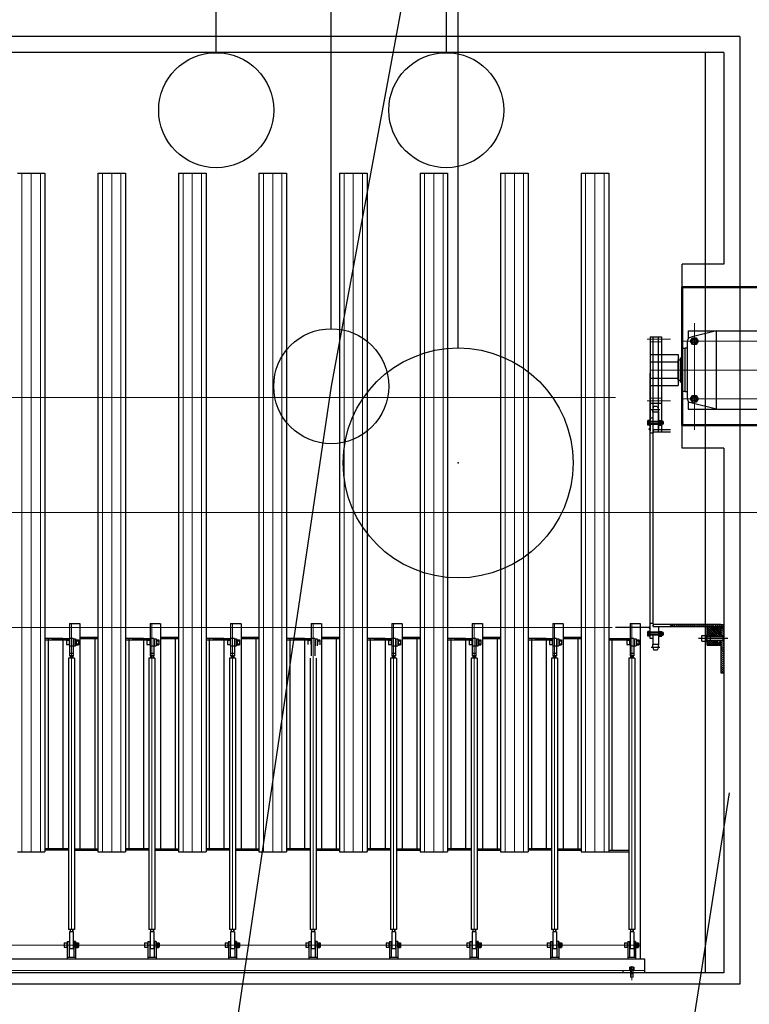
# Model space of a CAD drawing. Header units: millimetres. Extents: x 1371 to 38096, y 232 to 174236.
# Tile 49 of 84: x 19109.81 to 19112.98, y 87061.59 to 87065.87. Entities that reach past the tile are written whole.
import ezdxf

# ---------------------------------------------------------------- set-up
doc = ezdxf.new("R2010")
doc.units = ezdxf.units.MM
doc.header["$LTSCALE"] = 10
for name, pattern in [('CENTER', [50.8, 31.75, -6.35, 6.35, -6.35]), ('F', [0.75, 0.5, -0.25]), ('G', [2, 1.25, -0.25, 0.25, -0.25]), ('PHANTOM', [2.5, 1.25, -0.25, 0.25, -0.25, 0.25, -0.25]), ('X6', [2, 1, -1])]:
    doc.linetypes.add(name, pattern=pattern)
for name, color, linetype, lineweight in [('01', 7, 'Continuous', 30), ('02', 1, 'CENTER', 5), ('03D', 142, 'Continuous', 5), ('04', 2, 'F', 5), ('05', 4, 'G', 5), ('06', 191, 'PHANTOM', 5), ('剖面线', 2, 'Continuous', 30), ('尺寸线', 6, 'Continuous', 13)]:
    doc.layers.add(name, color=color, linetype=linetype, lineweight=lineweight)
for name, color, linetype in [('0提标-单体内线', 31, 'Continuous'), ('1', 7, 'CENTER'), ('3', 3, 'Continuous'), ('COMPONENT', 8, 'Continuous'), ('DLSS', 30, 'Continuous'), ('dx', 8, 'Continuous'), ('LOCKUP', 7, 'Continuous'), ('中心线', 5, 'CENTER'), ('建筑', 7, 'Continuous'), ('电力', 180, 'Continuous'), ('粗实线', 7, 'Continuous')]:
    doc.layers.add(name, color=color, linetype=linetype)
pattern_1 = [(45, (-3301.646, 13141.367), (-4.4194174, 4.4194174), [])]
pattern_2 = [(315, (-3301.646, 13141.367), (4.4194174, 4.4194174), [])]

# ---------------------------------------------------------------- blocks, each defined once
blk = doc.blocks.new('gcbj0118')
for p, q in [((-1, 2.9), (-1, 3.5)), ((-1, 3.5), (1, 3.5)), ((0, 0.5), (0, 3.5)), ((1, 3.5), (1, 2.9))]:
    blk.add_line(p, q)
for centre in [(-1, 2.4), (1, 2.4), (0, 0)]:
    blk.add_circle(centre, 0.5)
blk = doc.blocks.new('*U325')
at = {"layer": 'DLSS', "color": 8, "linetype": 'X6', "ltscale": 0.2, "flags": 128}
blk.add_lwpolyline([(19103.917, 87005.206), (19106.068, 87019.456), (19111.658, 87054.702), (19119.028, 87101.328), (19123.154, 87141.485)], dxfattribs=at)
blk.add_lwpolyline([(19128.901, 86983.109, -0.006008), (19126.4817, 86983.8882, -0.009596), (19124.983, 86984.423, -0.003772), (19120.9144, 86985.9988, -0.023509), (19120.276, 86986.287, -0.058244), (19118.9216, 86987.1888, -0.032118), (19116.804, 86989.234, -0.004511), (19116.044, 86990.084, -0.003533), (19115.091, 86991.185, -0.016319), (19113.4731, 86993.2114, -0.017727), (19112.114, 86995.174, -0.072162), (19111.0581, 86997.4998, -0.043639), (19110.243, 87001.63, -0.015853), (19109.9983, 87004.8467, -0.045644), (19110.051, 87005.968, -0.004364), (19110.6418, 87009.9596, -0.001496), (19112.502, 87021.585, -0.000061), (19116.8899, 87048.4704, -0.000361), (19117.635, 87053.012, -0.000762), (19118.141, 87056.0532, 0.000141), (19120.891, 87072.456, 0.004463), (19121.666, 87077.3551, 0.002008), (19123.2475, 87088.2645), (19123.2475, 87088.2645), (19123.2475, 87088.2645), (19123.2475, 87088.2645)], format="xyb", dxfattribs=at)
at = {"layer": 'dx', "ltscale": 0.5}
blk.add_line((19111.7115, 87064.4413), (19111.7115, 87067.4413), dxfattribs=at)
at = {"layer": 'dx', "linetype": 'Continuous', "flags": 128}
blk.add_lwpolyline([(19111.7115, 87064.4413), (19111.7115, 87067.4413)], dxfattribs=at)
at = {"layer": 'dx', "linetype": 'Continuous', "ltscale": 0.3}
blk.add_circle((19111.7115, 87063.9413), 0.5, dxfattribs=at)
at = {"layer": 'dx', "ltscale": 0.3}
blk.add_circle((19111.7115, 87063.9413), 0.5, dxfattribs=at)
blk.add_point((19111.7115, 87063.9413), dxfattribs=at)
blk.add_point((19111.7115, 87063.9413), dxfattribs=at)
at = {"layer": 'COMPONENT', "color": 8, "linetype": 'Continuous', "ltscale": 0.3, "xscale": 0.5, "yscale": 0.5}
blk.add_blockref('gcbj0118', (19111.16, 87064.275, 32.574), dxfattribs=at)
blk = doc.blocks.new('A$C57FD7230')
at = {"layer": '01', "linetype": 'ByBlock'}
for points in [[(-566.9, 502), (-560.9, 508), (-566.9, 508)], [(-532.9, 508), (-526.9, 502), (-526.9, 508)], [(-490.9, 212), (-496.9, 218), (-496.9, 212)], [(-486.9, 217), (-486.9, 212), (-491.9, 212)], [(-486.9, 217), (-486.9, 212), (-481.9, 212)], [(345, 212), (350, 212), (350, 217)], [(355, 212), (350, 212), (350, 217)], [(354, 212), (360, 212), (360, 218)]]:
    blk.add_hatch(color=5, dxfattribs=at).paths.add_polyline_path(points)
h = blk.add_hatch(color=5, dxfattribs=at)
h.paths.add_polyline_path([(-494, 200), (-500, 200), (-500, 194)])
h.paths.add_polyline_path([(-500, 194), (-500, 200), (-506, 200)])
h = blk.add_hatch(color=5, dxfattribs=at)
h.paths.add_polyline_path([(363.1, 194), (369.1, 200), (363.1, 200)])
h.paths.add_polyline_path([(363.1, 194), (363.1, 200), (357.1, 200)])
at = {"layer": '剖面线', "linetype": 'ByBlock'}
h = blk.add_hatch(dxfattribs=at)
h.set_pattern_fill('ANSI31', color=5, scale=50, angle=90, style=0)
h.set_pattern_definition(pattern_2)
h.paths.add_polyline_path([(-576.9, 508), (-554.9, 508), (-554.9, 520), (-696.9, 520), (-696.9, 508)])
h = blk.add_hatch(dxfattribs=at)
h.set_pattern_fill('ANSI31', color=5, scale=50, angle=90, style=0)
h.set_pattern_definition(pattern_2)
h.paths.add_polyline_path([(-500.9, 508), (-500.9, 520), (-538.9, 520), (-538.9, 508)])
h = blk.add_hatch(dxfattribs=at)
h.set_pattern_fill('ANSI31', color=5, scale=50, angle=180, style=0)
h.set_pattern_definition(pattern_1)
h.paths.add_polyline_path([(-486.9, 297), (-486.9, 508), (-486.9, 517.8), (-496.9, 517.8), (-496.9, 297)])
h.paths.add_polyline_path([(-491.4, 285.5), (-486.9, 290), (-486.9, 297), (-496.9, 297), (-496.9, 291)])
h = blk.add_hatch(dxfattribs=at)
h.set_pattern_fill('ANSI37', color=5, scale=50, angle=180, style=0)
h.set_pattern_definition([(45, (-3301.646, 13141.367), (-4.4194174, 4.4194174), []), (135, (-3301.646, 13141.367), (-4.4194174, -4.4194174), [])])
h.paths.add_polyline_path([(-496.9, 448), (-496.9, 505), (-526.9, 505), (-526.9, 503), (-526.9, 488), (-537.9, 488), (-537.9, 448)])
h.paths.add_polyline_path([(-555.9, 448), (-555.9, 488), (-566.9, 488), (-566.9, 508), (-576.9, 508), (-576.9, 448)])
h = blk.add_hatch(dxfattribs=at)
h.set_pattern_fill('ANSI31', color=5, scale=50, angle=180, style=0)
h.set_pattern_definition(pattern_1)
h.paths.add_polyline_path([(-526.9, 488), (-526.9, 508), (-538.9, 508), (-538.9, 504.9), (-538.9, 488)])
h.paths.add_polyline_path([(-554.9, 488), (-554.9, 508), (-566.9, 508), (-566.9, 488)])
h = blk.add_hatch(dxfattribs=at)
h.set_pattern_fill('ANSI37', color=5, scale=30, angle=180, style=0)
h.set_pattern_definition([(45, (-3301.6463, 13141.3672), (-2.6516504, 2.6516504), []), (135, (-3301.6463, 13141.3672), (-2.6516504, -2.6516504), [])])
h.paths.add_polyline_path([(-496.9, 505), (-496.9, 508), (-500.9, 508), (-526.9, 508), (-526.9, 505)])
at = {"color": 5, "linetype": 'ByBlock', "lineweight": 5}
for p, q in [((-2020, 127), (-1975, 127)), ((-2020, 115), (-1975, 115)), ((-2005, 115), (-2005, 127)), ((-1975, 115), (-1975, 127))]:
    blk.add_line(p, q, dxfattribs=at)
at = {"layer": '01', "color": 5, "linetype": 'ByBlock', "lineweight": 30}
for p, q in [((450, 365), (450, 730)), ((790, 365), (790, 730)), ((450, 488.2), (476.7, 377.8)), ((450, 488.2), (790, 488.2)), ((790, 488.2), (763.3, 377.8)), ((486.4, 365), (450, 365)), ((496.1, 362.5), (743.9, 362.5)), ((525.4, 362.5), (525.4, 352.5)), ((525.4, 352.5), (714.6, 352.5)), ((527.1, 352.5), (527.1, 342.5)), ((527.1, 342.5), (712.9, 342.5)), ((567, 332.5), (567, 342.5)), ((673, 332.5), (673, 342.5)), ((712.9, 352.5), (712.9, 342.5)), ((714.6, 362.5), (714.6, 352.5)), ((790, 365), (753.6, 365)), ((687.5, 322.5), (552.5, 322.5)), ((552.5, 200), (552.5, 322.5)), ((567, 332.5), (673, 332.5)), ((576, 322.5), (576, 332.5)), ((576, 322.5), (664, 322.5)), ((585, 200), (585, 322.5)), ((655, 200), (655, 322.5)), ((664, 322.5), (664, 332.5)), ((687.5, 200), (687.5, 322.5)), ((763.5, 249.2), (350, 249.2)), ((763.5, 235.7), (350, 235.7)), ((476.5, 200), (476.5, 249.2)), ((763.5, 200), (763.5, 249.2)), ((-1940, 176), (-2000, 176)), ((-1990, 176), (-2000, 176)), ((-1940, -4433), (-1940, 176)), ((763.5, 212), (350, 212)), ((763.5, 200), (355.1, 200)), ((-481.9, 157), (-1940, 157)), ((-1865, 137), (-1940, 137)), ((-1932, 103), (-1932, 137)), ((-1865, 131), (-1932, 131)), ((-1823, 129), (-1897, 129)), ((-1863, 129), (-1897, 129)), ((-1897, 129), (-1897, 113)), ((-1891, 137), (-1865, 137)), ((-1890.2, 137), (-1890.2, 148.5)), ((-1869.9, 139), (-1890.2, 139)), ((-1869.9, 139), (-1890.2, 139)), ((-1889, 131), (-1865, 131)), ((-1872.4, 149.8), (-1887.6, 149.8)), ((-1886, 131), (-1886, 129)), ((-1885.1, 139), (-1885.1, 148.5)), ((-1874.9, 139), (-1874.9, 148.5)), ((-1874, 131), (-1874, 129)), ((-1869.9, 137), (-1869.9, 148.5)), ((-1865, 137), (-1865, 129)), ((-1823, 129), (-1823, 113)), ((-1813, 134), (-1813, 108)), ((-763.4, 134), (-1813, 134)), ((-632.9, 134), (-964.2, 134)), ((-632.9, 134), (-632.9, 108)), ((-546.9, 129), (-622.9, 129)), ((-622.9, 129), (-622.9, 113)), ((-612.9, 129), (-612.9, 113)), ((-580.9, 129), (-580.9, 113)), ((-548.9, 139), (-578.9, 139)), ((-578.9, 131), (-578.9, 139)), ((-548.9, 131), (-578.9, 131)), ((-574.9, 139), (-574.9, 151)), ((-552.9, 151), (-574.9, 151)), ((-552.9, 141), (-574.9, 141)), ((-569.9, 141), (-569.9, 151)), ((-557.9, 141), (-557.9, 151)), ((-554.9, 129), (-554.9, 131)), ((-552.9, 139), (-552.9, 151)), ((-548.9, 131), (-548.9, 139)), ((-546.9, 129), (-546.9, 113)), ((-481.9, 113), (-481.9, 157)), ((-1865, 103), (-1940, 103)), ((-1865, 111), (-1932, 111)), ((-1823, 113), (-1897, 113)), ((-1863, 113), (-1897, 113)), ((-1889, 89), (-1889, 103)), ((-1871, 101), (-1889, 101)), ((-1871, 89), (-1889, 89)), ((-1886, 113), (-1886, 111)), ((-1874, 113), (-1874, 111)), ((-1871, 89), (-1871, 103)), ((-1865, 103), (-1865, 111)), ((-1813, 127), (-1823, 127)), ((-1813, 115), (-1823, 115)), ((-763.4, 108), (-1813, 108)), ((-1474, 20), (-1474, 108)), ((-1468, 20), (-1468, 108)), ((-632.9, 108), (-961, 108)), ((-622.9, 127), (-632.9, 127)), ((-622.9, 115), (-632.9, 115)), ((-481.9, 113), (-622.9, 113)), ((-546.9, 113), (-580.9, 113)), ((-572.9, 99), (-572.9, 113)), ((-554.9, 111), (-572.9, 111)), ((-554.9, 99), (-572.9, 99)), ((-554.9, 99), (-554.9, 113)), ((-552.9, 20), (-552.9, 113)), ((-546.9, 20), (-546.9, 113)), ((-1990, 81), (-2000, 81)), ((1475, 20), (-1475, 20)), ((-1475, -100), (-1475, 20)), ((-546.9, 34), (-1468, 34)), ((1475, -100), (1475, 20)), ((1475, -100), (-1475, -100)), ((-1468, -202), (-1468, -100)), ((-1462, -202), (-1462, -100)), ((-540.9, -114), (-1462, -114)), ((975, -100), (-975, -100)), ((-546.9, -178), (-546.9, -100)), ((-540.9, -178), (-540.9, -100)), ((-1865, -197), (-1940, -197)), ((-1932, -233), (-1932, -197)), ((-1865, -205), (-1932, -205)), ((-1897, -207), (-1897, -223)), ((-1863, -207), (-1897, -207)), ((-1823, -207), (-1897, -207)), ((-1891, -197), (-1865, -197)), ((-1890.2, -197), (-1890.2, -185.5)), ((-1869.9, -195), (-1890.2, -195)), ((-1869.9, -195), (-1890.2, -195)), ((-1889, -205), (-1865, -205)), ((-1872.4, -184.2), (-1887.6, -184.2)), ((-1886, -205), (-1886, -207)), ((-1885.1, -195), (-1885.1, -185.5)), ((-1874.9, -195), (-1874.9, -185.5)), ((-1874, -205), (-1874, -207)), ((-1869.9, -197), (-1869.9, -185.5)), ((-1865, -197), (-1865, -205)), ((-1823, -207), (-1823, -223)), ((-1813, -209), (-1823, -209)), ((-1813, -202), (-1813, -228)), ((-632.9, -202), (-1813, -202)), ((-481.9, -178), (-1468, -178)), ((-632.9, -202), (-632.9, -228)), ((-622.9, -209), (-632.9, -209)), ((-546.9, -207), (-622.9, -207)), ((-622.9, -207), (-622.9, -223)), ((-612.9, -207), (-612.9, -223)), ((-580.9, -207), (-580.9, -223)), ((-548.9, -197), (-578.9, -197)), ((-578.9, -205), (-578.9, -197)), ((-548.9, -205), (-578.9, -205)), ((-574.9, -197), (-574.9, -185)), ((-552.9, -185), (-574.9, -185)), ((-552.9, -195), (-574.9, -195)), ((-569.9, -195), (-569.9, -185)), ((-557.9, -195), (-557.9, -185)), ((-554.9, -207), (-554.9, -205)), ((-552.9, -197), (-552.9, -185)), ((-548.9, -205), (-548.9, -197)), ((-546.9, -207), (-546.9, -223)), ((-481.9, -223), (-481.9, -179)), ((-1865, -233), (-1940, -233)), ((-1865, -225), (-1932, -225)), ((-1863, -223), (-1897, -223)), ((-1823, -223), (-1897, -223)), ((-1889, -247), (-1889, -233)), ((-1871, -235), (-1889, -235)), ((-1871, -247), (-1889, -247)), ((-1886, -223), (-1886, -225)), ((-1874, -223), (-1874, -225)), ((-1871, -247), (-1871, -233)), ((-1865, -233), (-1865, -225)), ((-1813, -221), (-1823, -221)), ((-632.9, -228), (-1813, -228)), ((-1468, -228), (-1468, -330)), ((-546.9, -252), (-1468, -252)), ((-1462, -228), (-1462, -330)), ((-622.9, -221), (-632.9, -221)), ((-481.9, -223), (-622.9, -223)), ((-546.9, -223), (-580.9, -223)), ((-572.9, -237), (-572.9, -223)), ((-554.9, -225), (-572.9, -225)), ((-554.9, -237), (-572.9, -237)), ((-554.9, -237), (-554.9, -223)), ((-552.9, -330), (-552.9, -223)), ((-552.9, -233), (-552.9, -245)), ((-546.9, -301), (-546.9, -223)), ((-546.9, -252), (-546.9, -330)), ((1475, -330), (-1475, -330)), ((-1475, -450), (-1475, -330)), ((-546.9, -316), (-1462, -316)), ((1475, -450), (1475, -330)), ((1475, -450), (-1475, -450)), ((-1468, -552), (-1468, -450)), ((-1462, -552), (-1462, -450)), ((-540.9, -464), (-1462, -464)), ((-546.9, -528), (-546.9, -450)), ((-540.9, -528), (-540.9, -450)), ((-1865, -547), (-1940, -547)), ((-1932, -583), (-1932, -547)), ((-1865, -555), (-1932, -555)), ((-1891, -547), (-1865, -547)), ((-1890.2, -547), (-1890.2, -535.5)), ((-1869.9, -545), (-1890.2, -545)), ((-1869.9, -545), (-1890.2, -545)), ((-1889, -555), (-1865, -555)), ((-1872.4, -534.2), (-1887.6, -534.2)), ((-1886, -555), (-1886, -557)), ((-1885.1, -545), (-1885.1, -535.5)), ((-1874.9, -545), (-1874.9, -535.5)), ((-1874, -555), (-1874, -557)), ((-1869.9, -547), (-1869.9, -535.5)), ((-1865, -547), (-1865, -555)), ((-632.9, -552), (-1813, -552)), ((-1813, -552), (-1813, -578)), ((-481.9, -528), (-1468, -528)), ((-632.9, -552), (-632.9, -578)), ((-578.9, -555), (-578.9, -547)), ((-548.9, -547), (-578.9, -547)), ((-548.9, -555), (-578.9, -555)), ((-552.9, -535), (-574.9, -535)), ((-574.9, -547), (-574.9, -535)), ((-552.9, -545), (-574.9, -545)), ((-569.9, -545), (-569.9, -535)), ((-557.9, -545), (-557.9, -535)), ((-554.9, -557), (-554.9, -555)), ((-552.9, -547), (-552.9, -535)), ((-548.9, -555), (-548.9, -547)), ((-481.9, -573), (-481.9, -529)), ((-1865, -583), (-1940, -583)), ((-1865, -575), (-1932, -575)), ((-1823, -557), (-1897, -557)), ((-1863, -557), (-1897, -557)), ((-1897, -557), (-1897, -573)), ((-1823, -573), (-1897, -573)), ((-1863, -573), (-1897, -573)), ((-1889, -597), (-1889, -583)), ((-1871, -585), (-1889, -585)), ((-1871, -597), (-1889, -597)), ((-1886, -573), (-1886, -575)), ((-1874, -573), (-1874, -575)), ((-1871, -597), (-1871, -583)), ((-1865, -583), (-1865, -575)), ((-1823, -557), (-1823, -573)), ((-1813, -559), (-1823, -559)), ((-1813, -571), (-1823, -571)), ((-632.9, -578), (-1813, -578)), ((-1468, -578), (-1468, -680)), ((-1462, -578), (-1462, -680)), ((-622.9, -559), (-632.9, -559)), ((-622.9, -571), (-632.9, -571)), ((-622.9, -557), (-622.9, -573)), ((-546.9, -557), (-622.9, -557)), ((-481.9, -573), (-622.9, -573)), ((-612.9, -557), (-612.9, -573)), ((-580.9, -557), (-580.9, -573)), ((-546.9, -573), (-580.9, -573)), ((-572.9, -587), (-572.9, -573)), ((-554.9, -575), (-572.9, -575)), ((-554.9, -587), (-572.9, -587)), ((-554.9, -587), (-554.9, -573)), ((-552.9, -680), (-552.9, -573)), ((-552.9, -583), (-552.9, -595)), ((-546.9, -557), (-546.9, -573)), ((-546.9, -651), (-546.9, -573)), ((-546.9, -602), (-1468, -602)), ((-546.9, -602), (-546.9, -680)), ((-1475, -800), (-1475, -680)), ((1475, -680), (-1475, -680)), ((-546.9, -666), (-1462, -666)), ((1475, -800), (1475, -680)), ((1475, -800), (-1475, -800)), ((-1468, -902), (-1468, -800)), ((-1462, -902), (-1462, -800)), ((-546.9, -878), (-546.9, -800)), ((-540.9, -878), (-540.9, -800)), ((-540.9, -814), (-1462, -814)), ((-1865, -897), (-1940, -897)), ((-1932, -933), (-1932, -897)), ((-1891, -897), (-1865, -897)), ((-1890.2, -897), (-1890.2, -885.5)), ((-1869.9, -895), (-1890.2, -895)), ((-1869.9, -895), (-1890.2, -895)), ((-1872.4, -884.2), (-1887.6, -884.2)), ((-1885.1, -895), (-1885.1, -885.5)), ((-1874.9, -895), (-1874.9, -885.5)), ((-1869.9, -897), (-1869.9, -885.5)), ((-1865, -897), (-1865, -905)), ((-481.9, -878), (-1468, -878)), ((-578.9, -905), (-578.9, -897)), ((-548.9, -897), (-578.9, -897)), ((-552.9, -885), (-574.9, -885)), ((-574.9, -897), (-574.9, -885)), ((-552.9, -895), (-574.9, -895)), ((-569.9, -895), (-569.9, -885)), ((-557.9, -895), (-557.9, -885)), ((-552.9, -897), (-552.9, -885)), ((-548.9, -905), (-548.9, -897)), ((-481.9, -923), (-481.9, -879)), ((-1865, -933), (-1940, -933)), ((-1865, -905), (-1932, -905)), ((-1865, -925), (-1932, -925)), ((-1823, -907), (-1897, -907)), ((-1863, -907), (-1897, -907)), ((-1897, -907), (-1897, -923)), ((-1823, -923), (-1897, -923)), ((-1863, -923), (-1897, -923)), ((-1889, -905), (-1865, -905)), ((-1889, -947), (-1889, -933)), ((-1871, -935), (-1889, -935)), ((-1886, -905), (-1886, -907)), ((-1886, -923), (-1886, -925)), ((-1874, -905), (-1874, -907)), ((-1874, -923), (-1874, -925)), ((-1871, -947), (-1871, -933)), ((-1865, -933), (-1865, -925)), ((-1823, -907), (-1823, -923)), ((-1813, -909), (-1823, -909)), ((-1813, -921), (-1823, -921)), ((-632.9, -902), (-1813, -902)), ((-1813, -902), (-1813, -928)), ((-632.9, -928), (-1813, -928)), ((-1468, -928), (-1468, -1030)), ((-1462, -928), (-1462, -1030)), ((-632.9, -902), (-632.9, -928)), ((-622.9, -909), (-632.9, -909)), ((-622.9, -921), (-632.9, -921)), ((-622.9, -907), (-622.9, -923)), ((-546.9, -907), (-622.9, -907)), ((-481.9, -923), (-622.9, -923)), ((-612.9, -907), (-612.9, -923)), ((-580.9, -907), (-580.9, -923)), ((-546.9, -923), (-580.9, -923)), ((-548.9, -905), (-578.9, -905)), ((-572.9, -937), (-572.9, -923)), ((-554.9, -925), (-572.9, -925)), ((-554.9, -937), (-572.9, -937)), ((-554.9, -907), (-554.9, -905)), ((-554.9, -937), (-554.9, -923)), ((-552.9, -1030), (-552.9, -923)), ((-552.9, -933), (-552.9, -945)), ((-546.9, -907), (-546.9, -923)), ((-546.9, -1001), (-546.9, -923)), ((-1871, -947), (-1889, -947)), ((-546.9, -952), (-1468, -952)), ((-546.9, -952), (-546.9, -1030)), ((-546.9, -1016), (-1462, -1016)), ((-1475, -1150), (-1475, -1030)), ((1475, -1030), (-1475, -1030)), ((1475, -1150), (1475, -1030)), ((1475, -1150), (-1475, -1150)), ((-1468, -1252), (-1468, -1150)), ((-1462, -1252), (-1462, -1150)), ((-546.9, -1228), (-546.9, -1150)), ((-546.9, -1228), (-546.9, -1150)), ((-540.9, -1228), (-540.9, -1150)), ((-540.9, -1228), (-540.9, -1150)), ((-540.9, -1164), (-1462, -1164)), ((-540.9, -1164), (-1462, -1164)), ((-1890.2, -1247), (-1890.2, -1235.5)), ((-1872.4, -1234.2), (-1887.6, -1234.2)), ((-1885.1, -1245), (-1885.1, -1235.5)), ((-1874.9, -1245), (-1874.9, -1235.5)), ((-1869.9, -1247), (-1869.9, -1235.5)), ((-481.9, -1228), (-1468, -1228)), ((-481.9, -1228), (-1468, -1228)), ((-552.9, -1235), (-574.9, -1235)), ((-557.9, -1245), (-557.9, -1235)), ((-552.9, -1247), (-552.9, -1235)), ((-481.9, -1273), (-481.9, -1229)), ((-1865, -1247), (-1940, -1247)), ((-1865, -1283), (-1940, -1283)), ((-1932, -1283), (-1932, -1247)), ((-1865, -1255), (-1932, -1255)), ((-1865, -1275), (-1932, -1275)), ((-1897, -1257), (-1897, -1273)), ((-1863, -1257), (-1897, -1257)), ((-1823, -1257), (-1897, -1257)), ((-1863, -1273), (-1897, -1273)), ((-1823, -1273), (-1897, -1273)), ((-1891, -1247), (-1865, -1247)), ((-1869.9, -1245), (-1890.2, -1245)), ((-1869.9, -1245), (-1890.2, -1245)), ((-1889, -1255), (-1865, -1255)), ((-1889, -1297), (-1889, -1283)), ((-1886, -1255), (-1886, -1257)), ((-1886, -1273), (-1886, -1275)), ((-1874, -1255), (-1874, -1257)), ((-1874, -1273), (-1874, -1275)), ((-1871, -1297), (-1871, -1283)), ((-1865, -1247), (-1865, -1255)), ((-1865, -1283), (-1865, -1275)), ((-1823, -1257), (-1823, -1273)), ((-1813, -1259), (-1823, -1259)), ((-1813, -1271), (-1823, -1271)), ((-1813, -1252), (-1813, -1278)), ((-632.9, -1252), (-1813, -1252)), ((-632.9, -1278), (-1813, -1278)), ((-1468, -1278), (-1468, -1380)), ((-1462, -1278), (-1462, -1380)), ((-546.9, -1257), (-622.9, -1257)), ((-481.9, -1273), (-622.9, -1273)), ((-546.9, -1273), (-580.9, -1273)), ((-548.9, -1247), (-578.9, -1247)), ((-548.9, -1255), (-578.9, -1255)), ((-552.9, -1245), (-574.9, -1245)), ((-554.9, -1275), (-572.9, -1275)), ((-554.9, -1257), (-554.9, -1255)), ((-554.9, -1287), (-554.9, -1273)), ((-552.9, -1380), (-552.9, -1273)), ((-552.9, -1283), (-552.9, -1295)), ((-548.9, -1255), (-548.9, -1247)), ((-546.9, -1257), (-546.9, -1273)), ((-546.9, -1351), (-546.9, -1273)), ((-1871, -1285), (-1889, -1285)), ((-1871, -1297), (-1889, -1297)), ((-546.9, -1302), (-1468, -1302)), ((-554.9, -1287), (-572.9, -1287)), ((-546.9, -1302), (-546.9, -1380)), ((-546.9, -1366), (-1462, -1366)), ((-1475, -1500), (-1475, -1380)), ((1475, -1380), (-1475, -1380)), ((1475, -1500), (1475, -1380)), ((1475, -1500), (-1475, -1500)), ((-1468, -1602), (-1468, -1500)), ((-1462, -1602), (-1462, -1500)), ((-540.9, -1514), (-1462, -1514)), ((-546.9, -1578), (-546.9, -1500)), ((-540.9, -1578), (-540.9, -1500)), ((-481.9, -1578), (-1468, -1578)), ((-481.9, -1623), (-481.9, -1579)), ((-1865, -1597), (-1940, -1597)), ((-1932, -1633), (-1932, -1597)), ((-1865, -1605), (-1932, -1605)), ((-1865, -1625), (-1932, -1625)), ((-1897, -1607), (-1897, -1623)), ((-1863, -1607), (-1897, -1607)), ((-1823, -1607), (-1897, -1607)), ((-1863, -1623), (-1897, -1623)), ((-1823, -1623), (-1897, -1623)), ((-1891, -1597), (-1865, -1597)), ((-1890.2, -1597), (-1890.2, -1585.5)), ((-1869.9, -1595), (-1890.2, -1595)), ((-1869.9, -1595), (-1890.2, -1595)), ((-1889, -1605), (-1865, -1605)), ((-1872.4, -1584.2), (-1887.6, -1584.2)), ((-1886, -1605), (-1886, -1607)), ((-1886, -1623), (-1886, -1625)), ((-1885.1, -1595), (-1885.1, -1585.5)), ((-1874.9, -1595), (-1874.9, -1585.5)), ((-1874, -1605), (-1874, -1607)), ((-1874, -1623), (-1874, -1625)), ((-1869.9, -1597), (-1869.9, -1585.5)), ((-1865, -1597), (-1865, -1605)), ((-1865, -1633), (-1865, -1625)), ((-1823, -1607), (-1823, -1623)), ((-1813, -1609), (-1823, -1609)), ((-1813, -1621), (-1823, -1621)), ((-1813, -1602), (-1813, -1628)), ((-632.9, -1602), (-1813, -1602)), ((-632.9, -1602), (-632.9, -1628)), ((-622.9, -1609), (-632.9, -1609)), ((-622.9, -1621), (-632.9, -1621)), ((-546.9, -1607), (-622.9, -1607)), ((-622.9, -1607), (-622.9, -1623)), ((-481.9, -1623), (-622.9, -1623)), ((-612.9, -1607), (-612.9, -1623)), ((-580.9, -1607), (-580.9, -1623)), ((-546.9, -1623), (-580.9, -1623)), ((-548.9, -1597), (-578.9, -1597)), ((-578.9, -1605), (-578.9, -1597)), ((-548.9, -1605), (-578.9, -1605)), ((-574.9, -1597), (-574.9, -1585)), ((-552.9, -1585), (-574.9, -1585)), ((-552.9, -1595), (-574.9, -1595)), ((-572.9, -1637), (-572.9, -1623)), ((-554.9, -1625), (-572.9, -1625)), ((-569.9, -1595), (-569.9, -1585)), ((-557.9, -1595), (-557.9, -1585)), ((-554.9, -1607), (-554.9, -1605)), ((-554.9, -1637), (-554.9, -1623)), ((-552.9, -1597), (-552.9, -1585)), ((-552.9, -1730), (-552.9, -1623)), ((-548.9, -1605), (-548.9, -1597)), ((-546.9, -1607), (-546.9, -1623)), ((-546.9, -1701), (-546.9, -1623)), ((-1865, -1633), (-1940, -1633)), ((-1889, -1647), (-1889, -1633)), ((-1871, -1635), (-1889, -1635)), ((-1871, -1647), (-1889, -1647)), ((-1871, -1647), (-1871, -1633)), ((-632.9, -1628), (-1813, -1628)), ((-1468, -1628), (-1468, -1730)), ((-546.9, -1652), (-1468, -1652)), ((-1462, -1628), (-1462, -1730)), ((-554.9, -1637), (-572.9, -1637)), ((-552.9, -1633), (-552.9, -1645)), ((-546.9, -1652), (-546.9, -1730)), ((-1475, -1850), (-1475, -1730)), ((1475, -1730), (-1475, -1730)), ((-546.9, -1716), (-1462, -1716)), ((1475, -1850), (1475, -1730)), ((1475, -1850), (-1475, -1850)), ((-1468, -1952), (-1468, -1850)), ((-1462, -1952), (-1462, -1850)), ((-540.9, -1864), (-1462, -1864)), ((-546.9, -1928), (-546.9, -1850)), ((-540.9, -1928), (-540.9, -1850)), ((-1865, -1947), (-1940, -1947)), ((-1932, -1983), (-1932, -1947)), ((-1865, -1955), (-1932, -1955)), ((-1823, -1957), (-1897, -1957)), ((-1863, -1957), (-1897, -1957)), ((-1897, -1957), (-1897, -1973)), ((-1891, -1947), (-1865, -1947)), ((-1890.2, -1947), (-1890.2, -1935.5)), ((-1869.9, -1945), (-1890.2, -1945)), ((-1869.9, -1945), (-1890.2, -1945)), ((-1889, -1955), (-1865, -1955)), ((-1872.4, -1934.2), (-1887.6, -1934.2)), ((-1886, -1955), (-1886, -1957)), ((-1885.1, -1945), (-1885.1, -1935.5)), ((-1874.9, -1945), (-1874.9, -1935.5)), ((-1874, -1955), (-1874, -1957)), ((-1869.9, -1947), (-1869.9, -1935.5)), ((-1865, -1947), (-1865, -1955)), ((-1823, -1957), (-1823, -1973)), ((-1813, -1959), (-1823, -1959)), ((-632.9, -1952), (-1813, -1952)), ((-1813, -1952), (-1813, -1978)), ((-481.9, -1928), (-1468, -1928)), ((-632.9, -1952), (-632.9, -1978)), ((-622.9, -1959), (-632.9, -1959)), ((-546.9, -1957), (-622.9, -1957)), ((-622.9, -1957), (-622.9, -1973)), ((-612.9, -1957), (-612.9, -1973)), ((-580.9, -1957), (-580.9, -1973)), ((-578.9, -1955), (-578.9, -1947)), ((-548.9, -1947), (-578.9, -1947)), ((-548.9, -1955), (-578.9, -1955)), ((-552.9, -1935), (-574.9, -1935)), ((-574.9, -1947), (-574.9, -1935)), ((-552.9, -1945), (-574.9, -1945)), ((-569.9, -1945), (-569.9, -1935)), ((-557.9, -1945), (-557.9, -1935)), ((-554.9, -1957), (-554.9, -1955)), ((-552.9, -1947), (-552.9, -1935)), ((-548.9, -1955), (-548.9, -1947)), ((-546.9, -1957), (-546.9, -1973)), ((-481.9, -1973), (-481.9, -1929)), ((-1865, -1983), (-1940, -1983)), ((-1865, -1975), (-1932, -1975)), ((-1823, -1973), (-1897, -1973)), ((-1863, -1973), (-1897, -1973)), ((-1889, -1997), (-1889, -1983)), ((-1871, -1985), (-1889, -1985)), ((-1871, -1997), (-1889, -1997)), ((-1886, -1973), (-1886, -1975)), ((-1874, -1973), (-1874, -1975)), ((-1871, -1997), (-1871, -1983)), ((-1865, -1983), (-1865, -1975)), ((-1813, -1971), (-1823, -1971)), ((-632.9, -1978), (-1813, -1978)), ((-1468, -1978), (-1468, -2080)), ((-546.9, -2002), (-1468, -2002)), ((-1462, -1978), (-1462, -2080)), ((-622.9, -1971), (-632.9, -1971)), ((-481.9, -1973), (-622.9, -1973)), ((-546.9, -1973), (-580.9, -1973)), ((-572.9, -1987), (-572.9, -1973)), ((-554.9, -1975), (-572.9, -1975)), ((-554.9, -1987), (-572.9, -1987)), ((-554.9, -1987), (-554.9, -1973)), ((-552.9, -2080), (-552.9, -1973)), ((-552.9, -1983), (-552.9, -1995)), ((-546.9, -2051), (-546.9, -1973)), ((-546.9, -2002), (-546.9, -2080)), ((-1475, -2200), (-1475, -2080)), ((1475, -2080), (-1475, -2080)), ((-546.9, -2066), (-1462, -2066)), ((1475, -2200), (1475, -2080)), ((1475, -2200), (-1475, -2200)), ((-1468, -2302), (-1468, -2200)), ((-1462, -2302), (-1462, -2200)), ((-540.9, -2214), (-1462, -2214)), ((-546.9, -2278), (-546.9, -2200)), ((-540.9, -2278), (-540.9, -2200)), ((-1865, -2297), (-1940, -2297)), ((-1932, -2333), (-1932, -2297)), ((-1865, -2305), (-1932, -2305)), ((-1897, -2307), (-1897, -2323)), ((-1863, -2307), (-1897, -2307)), ((-1823, -2307), (-1897, -2307)), ((-1891, -2297), (-1865, -2297)), ((-1890.2, -2297), (-1890.2, -2285.5)), ((-1869.9, -2295), (-1890.2, -2295)), ((-1869.9, -2295), (-1890.2, -2295)), ((-1889, -2305), (-1865, -2305)), ((-1872.4, -2284.2), (-1887.6, -2284.2)), ((-1886, -2305), (-1886, -2307)), ((-1885.1, -2295), (-1885.1, -2285.5)), ((-1874.9, -2295), (-1874.9, -2285.5)), ((-1874, -2305), (-1874, -2307)), ((-1869.9, -2297), (-1869.9, -2285.5)), ((-1865, -2297), (-1865, -2305)), ((-1823, -2307), (-1823, -2323)), ((-1813, -2309), (-1823, -2309)), ((-1813, -2302), (-1813, -2328)), ((-632.9, -2302), (-1813, -2302)), ((-481.9, -2278), (-1468, -2278)), ((-632.9, -2302), (-632.9, -2328)), ((-622.9, -2309), (-632.9, -2309)), ((-546.9, -2307), (-622.9, -2307)), ((-622.9, -2307), (-622.9, -2323)), ((-612.9, -2307), (-612.9, -2323)), ((-580.9, -2307), (-580.9, -2323)), ((-548.9, -2297), (-578.9, -2297)), ((-578.9, -2305), (-578.9, -2297)), ((-548.9, -2305), (-578.9, -2305)), ((-574.9, -2297), (-574.9, -2285)), ((-552.9, -2285), (-574.9, -2285)), ((-552.9, -2295), (-574.9, -2295)), ((-569.9, -2295), (-569.9, -2285)), ((-557.9, -2295), (-557.9, -2285)), ((-554.9, -2307), (-554.9, -2305)), ((-552.9, -2297), (-552.9, -2285)), ((-548.9, -2305), (-548.9, -2297)), ((-546.9, -2307), (-546.9, -2323)), ((-481.9, -2323), (-481.9, -2279)), ((-1865, -2333), (-1940, -2333)), ((-1865, -2325), (-1932, -2325)), ((-1863, -2323), (-1897, -2323)), ((-1823, -2323), (-1897, -2323)), ((-1889, -2347), (-1889, -2333)), ((-1871, -2335), (-1889, -2335)), ((-1871, -2347), (-1889, -2347)), ((-1886, -2323), (-1886, -2325)), ((-1874, -2323), (-1874, -2325)), ((-1871, -2347), (-1871, -2333)), ((-1865, -2333), (-1865, -2325)), ((-1813, -2321), (-1823, -2321)), ((-632.9, -2328), (-1813, -2328)), ((-1468, -2328), (-1468, -2430)), ((-546.9, -2352), (-1468, -2352)), ((-1462, -2328), (-1462, -2430)), ((-622.9, -2321), (-632.9, -2321)), ((-481.9, -2323), (-622.9, -2323)), ((-546.9, -2323), (-580.9, -2323)), ((-572.9, -2337), (-572.9, -2323)), ((-554.9, -2325), (-572.9, -2325)), ((-554.9, -2337), (-572.9, -2337)), ((-554.9, -2337), (-554.9, -2323)), ((-552.9, -2430), (-552.9, -2323)), ((-552.9, -2333), (-552.9, -2345)), ((-546.9, -2401), (-546.9, -2323)), ((-546.9, -2352), (-546.9, -2430)), ((-1475, -2550), (-1475, -2430)), ((1475, -2430), (-1475, -2430)), ((-546.9, -2416), (-1462, -2416)), ((1475, -2550), (1475, -2430))]:
    blk.add_line(p, q, dxfattribs=at)
at = {"layer": '01', "color": 5, "linetype": 'ByBlock'}
for p, q in [((-696.9, 508), (-696.9, 520)), ((-500.9, 508), (-500.9, 520)), ((-486.9, 517.8), (-496.9, 517.8)), ((-486.9, 507.8), (-486.9, 517.8)), ((-576.9, 508), (-696.9, 508)), ((-576.9, 508), (-646.9, 508)), ((-576.9, 508), (-626.9, 508)), ((-576.9, 448), (-576.9, 508)), ((-566.9, 508), (-561.9, 508)), ((-566.9, 488), (-566.9, 508)), ((-554.9, 488), (-566.9, 488)), ((-526.9, 488), (-538.9, 488)), ((-526.9, 508), (-526.9, 503)), ((-526.9, 508), (-526.9, 488)), ((-496.9, 505), (-526.9, 505)), ((-496.9, 508), (-500.9, 508)), ((-497.9, 508), (-499.9, 508)), ((-496.9, 508), (-496.9, 505)), ((-576.9, 448), (-496.9, 448)), ((-496.9, 448), (-496.9, 446))]:
    blk.add_line(p, q, dxfattribs=at)
at = {"layer": '01', "color": 5, "linetype": 'ByBlock', "lineweight": 5}
for p, q in [((-1990, -4375), (-1990, 176)), ((-2020, 115), (-2020, 127))]:
    blk.add_line(p, q, dxfattribs=at)
at = {"layer": '01', "color": 5, "linetype": 'ByBlock', "lineweight": 30}
for points in [[(480.7, 384.2), (495, 376), (509.3, 384.2), (509.3, 400.7), (495, 408.9), (480.7, 400.7)], [(731, 384.2), (745.3, 376), (759.6, 384.2), (759.6, 400.7), (745.3, 408.9), (731, 400.7)]]:
    blk.add_lwpolyline(points, close=True, dxfattribs=at)
for centre, radius in [((495, 392.5), 14.3), ((495, 392.5), 8), ((745.3, 392.5), 14.3), ((745.3, 392.5), 8)]:
    blk.add_circle(centre, radius, dxfattribs=at)
for centre, radius, start, end in [((495, 392.5), 10, 270, 180), ((745.3, 392.5), 10, 270, 180), ((496.1, 382.5), 20, 193.5661, 270), ((743.9, 382.5), 20, 270, 346.4339), ((-1887.6, 146.6), 3.17, 36.945, 143.055), ((-1880, 139), 10.8, 61.9717, 118.0283), ((-1872.4, 146.6), 3.17, 36.945, 143.055), ((-1887.6, -187.4), 3.17, 36.945, 143.055), ((-1880, -195), 10.8, 61.9717, 118.0283), ((-1872.4, -187.4), 3.17, 36.945, 143.055), ((-1887.6, -537.4), 3.17, 36.945, 143.055), ((-1880, -545), 10.8, 61.9717, 118.0283), ((-1872.4, -537.4), 3.17, 36.945, 143.055), ((-1887.6, -887.4), 3.17, 36.945, 143.055), ((-1880, -895), 10.8, 61.9717, 118.0283), ((-1872.4, -887.4), 3.17, 36.945, 143.055), ((-1887.6, -1237.4), 3.17, 36.945, 143.055), ((-1880, -1245), 10.8, 61.9717, 118.0283), ((-1872.4, -1237.4), 3.17, 36.945, 143.055), ((-1887.6, -1587.4), 3.17, 36.945, 143.055), ((-1880, -1595), 10.8, 61.9717, 118.0283), ((-1872.4, -1587.4), 3.17, 36.945, 143.055), ((-1887.6, -1937.4), 3.17, 36.945, 143.055), ((-1880, -1945), 10.8, 61.9717, 118.0283), ((-1872.4, -1937.4), 3.17, 36.945, 143.055), ((-1887.6, -2287.4), 3.17, 36.945, 143.055), ((-1880, -2295), 10.8, 61.9717, 118.0283), ((-1872.4, -2287.4), 3.17, 36.945, 143.055)]:
    blk.add_arc(centre, radius, start, end, dxfattribs=at)
at = {"layer": '02', "color": 5, "linetype": 'ByBlock', "lineweight": 5, "ltscale": 5}
for p, q in [((620, 198.4), (620, 1131.5)), ((0, 934.8), (0, -7632.2)), ((495, 340), (495, 887.5)), ((745, 340), (745, 887.5)), ((823.5, 392.5), (360, 392.5)), ((486.1, 187.1), (486.1, 288.8)), ((753.9, 187.1), (753.9, 288.8)), ((1475, -40), (-1475, -40)), ((1475, -390), (-1475, -390)), ((1475, -740), (-1475, -740)), ((1475, -1090), (-1475, -1090)), ((1475, -1440), (-1475, -1440)), ((1475, -1790), (-1475, -1790)), ((1475, -2140), (-1475, -2140)), ((1475, -2490), (-1475, -2490))]:
    blk.add_line(p, q, dxfattribs=at)
at = {"layer": '03D', "color": 5, "linetype": 'ByBlock', "lineweight": 5}
for p, q in [((-1990, 130.2), (-1986.9, 130.2)), ((-1986.1, 131.4), (-1986.9, 130)), ((-1986.9, 130.2), (-1986.9, 111.8)), ((-1986.9, 130), (-1986.9, 112)), ((-1986.1, 131.4), (-1976.9, 131.4)), ((-1976.9, 131.4), (-1976.1, 130)), ((-1976.1, 130), (-1976.1, 112)), ((-1980.7, 121), (-1996.2, 121)), ((-1986.9, 121), (-1990, 122.8)), ((-1990, 121), (-1986.9, 119.2)), ((-1986.9, 111.8), (-1990, 111.8)), ((-1989.1, 121), (-1973.9, 121)), ((-1986.9, 112), (-1986.1, 110.6)), ((-1986.1, 126.2), (-1976.9, 126.2)), ((-1986.1, 115.8), (-1976.9, 115.8)), ((-1986.1, 110.6), (-1976.9, 110.6)), ((-1976.1, 112), (-1976.9, 110.6))]:
    blk.add_line(p, q, dxfattribs=at)
for centre, radius, start, end in [((-1982.3, 128.8), 4.6, 145.6158, 214.3842), ((-1980.7, 128.8), 4.6, 325.6158, 34.3842), ((-1969.7, 121), 17.2, 162.412, 197.588), ((-1982.3, 113.2), 4.6, 145.6158, 214.3842), ((-1993.3, 121), 17.2, 342.412, 17.588), ((-1980.7, 113.2), 4.6, 325.6158, 34.3842)]:
    blk.add_arc(centre, radius, start, end, dxfattribs=at)
at = {"layer": '04', "color": 5, "linetype": 'ByBlock', "lineweight": 5}
for p, q in [((500, 50), (500, -4650)), ((-500, 35), (-500, -4650))]:
    blk.add_line(p, q, dxfattribs=at)
at = {"layer": '05', "color": 5, "linetype": 'ByBlock', "lineweight": 5}
for p, q in [((497.3, 200), (497.3, 249.2)), ((742.7, 198.4), (742.7, 249.2)), ((-1880, 157), (-1880, -4576.5)), ((-1813, 125.5), (-1823, 125.5)), ((-1813, 116.5), (-1823, 116.5)), ((-481.9, 121), (-1813, 121)), ((1475, 0), (-1475, 0)), ((1475, -80), (-1475, -80)), ((-1813, -210.5), (-1823, -210.5)), ((-1813, -219.5), (-1823, -219.5)), ((-481.9, -215), (-1813, -215)), ((1475, -350), (-1475, -350)), ((1475, -430), (-1475, -430)), ((-1813, -560.5), (-1823, -560.5)), ((-1813, -569.5), (-1823, -569.5)), ((-481.9, -565), (-1813, -565)), ((1475, -700), (-1475, -700)), ((1475, -780), (-1475, -780)), ((-1813, -910.5), (-1823, -910.5)), ((-1813, -919.5), (-1823, -919.5)), ((-481.9, -915), (-1813, -915)), ((1475, -1050), (-1475, -1050)), ((1475, -1130), (-1475, -1130)), ((-1813, -1260.5), (-1823, -1260.5)), ((-1813, -1269.5), (-1823, -1269.5)), ((-481.9, -1265), (-1813, -1265)), ((1475, -1400), (-1475, -1400)), ((1475, -1480), (-1475, -1480)), ((-1813, -1610.5), (-1823, -1610.5)), ((-1813, -1619.5), (-1823, -1619.5)), ((-481.9, -1615), (-1813, -1615)), ((1475, -1750), (-1475, -1750)), ((1475, -1830), (-1475, -1830)), ((-1813, -1960.5), (-1823, -1960.5)), ((-481.9, -1965), (-1813, -1965)), ((-1813, -1969.5), (-1823, -1969.5)), ((1475, -2100), (-1475, -2100)), ((1475, -2180), (-1475, -2180)), ((-1813, -2310.5), (-1823, -2310.5)), ((-1813, -2319.5), (-1823, -2319.5)), ((-481.9, -2315), (-1813, -2315)), ((1475, -2450), (-1475, -2450)), ((1475, -2530), (-1475, -2530))]:
    blk.add_line(p, q, dxfattribs=at)
at = {"layer": '06', "color": 5, "linetype": 'ByBlock', "lineweight": 5}
for p, q in [((-622.9, 127), (-632.9, 127)), ((-622.9, 125.5), (-632.9, 125.5)), ((-622.9, 116.5), (-632.9, 116.5)), ((-622.9, 115), (-632.9, 115)), ((-622.9, -209), (-632.9, -209)), ((-622.9, -210.5), (-632.9, -210.5)), ((-622.9, -219.5), (-632.9, -219.5)), ((-622.9, -221), (-632.9, -221)), ((-622.9, -559), (-632.9, -559)), ((-622.9, -560.5), (-632.9, -560.5)), ((-622.9, -569.5), (-632.9, -569.5)), ((-622.9, -571), (-632.9, -571)), ((-622.9, -909), (-632.9, -909)), ((-622.9, -910.5), (-632.9, -910.5)), ((-622.9, -919.5), (-632.9, -919.5)), ((-622.9, -921), (-632.9, -921)), ((-622.9, -1609), (-632.9, -1609)), ((-622.9, -1610.5), (-632.9, -1610.5)), ((-622.9, -1619.5), (-632.9, -1619.5)), ((-622.9, -1621), (-632.9, -1621)), ((-622.9, -1959), (-632.9, -1959)), ((-622.9, -1960.5), (-632.9, -1960.5)), ((-622.9, -1969.5), (-632.9, -1969.5)), ((-622.9, -1971), (-632.9, -1971)), ((-622.9, -2309), (-632.9, -2309)), ((-622.9, -2310.5), (-632.9, -2310.5)), ((-622.9, -2319.5), (-632.9, -2319.5)), ((-622.9, -2321), (-632.9, -2321))]:
    blk.add_line(p, q, dxfattribs=at)
at = {"layer": '1', "color": 5, "linetype": 'ByBlock', "lineweight": 5}
for p, q in [((-2005, 126.4), (-1975, 126.4)), ((-2005, 115.6), (-1975, 115.6))]:
    blk.add_line(p, q, dxfattribs=at)
at = {"layer": '3', "color": 5, "linetype": 'ByBlock', "lineweight": 5}
blk.add_line((-2031.9, 121), (-1972, 121), dxfattribs=at)
at = {"layer": '中心线', "color": 5, "linetype": 'ByBlock'}
for p, q in [((-546.9, 538.3), (-546.9, 410.4)), ((-526.9, 187.4), (-526.9, 259.7)), ((390, 187.4), (390, 259.7)), ((-585.1, 204.4), (-585.1, 242.5)), ((448.2, 204.4), (448.2, 242.5))]:
    blk.add_line(p, q, dxfattribs=at)
at = {"layer": '尺寸线', "color": 5, "linetype": 'ByBlock'}
for p, q in [((-554.9, 520), (-554.9, 504.9)), ((-554.4, 520), (-554.4, 460.7)), ((-539.4, 520), (-539.4, 460.7)), ((-538.9, 520), (-538.9, 504.9)), ((-532.6, 252.4), (-532.6, 256.7)), ((-532.6, 200), (-532.6, 236)), ((-521.1, 252.4), (-521.1, 256.7)), ((-521.1, 200), (-521.1, 236)), ((384.2, 252.4), (384.2, 256.7)), ((384.2, 200), (384.2, 236)), ((395.7, 252.4), (395.7, 256.7)), ((395.7, 200), (395.7, 236))]:
    blk.add_line(p, q, dxfattribs=at)
at = {"layer": '建筑', "color": 5, "linetype": 'ByBlock', "lineweight": 50}
for p, q in [((380, 740), (380, 340)), ((980, 340), (980, 740)), ((980, 340), (380, 340))]:
    blk.add_line(p, q, dxfattribs=at)
at = {"layer": '粗实线', "color": 5, "linetype": 'ByBlock'}
for p, q in [((-554.9, 448), (-554.9, 520)), ((-554.9, 516.9), (-552.9, 518.9)), ((-538.9, 516.9), (-554.9, 516.9)), ((-552.9, 518.9), (-540.9, 518.9)), ((-538.9, 516.9), (-540.9, 518.9)), ((-538.9, 448), (-538.9, 520)), ((-496.9, 517.8), (-496.9, 212)), ((-554.9, 508), (-696.9, 508)), ((-566.9, 502), (-560.9, 508)), ((-555.9, 448), (-555.9, 488)), ((-496.9, 508), (-538.9, 508)), ((-537.9, 448), (-537.9, 488)), ((-532.9, 508), (-526.9, 502)), ((-526.9, 508), (-526.9, 488)), ((-486.9, 508), (-486.9, 212)), ((-561.9, 445), (-561.9, 448)), ((-561.9, 445), (-531.9, 445)), ((-559.1, 440.9), (-559.1, 445)), ((-559.1, 440.9), (-534.7, 440.9)), ((-558.9, 424.9), (-558.9, 440.9)), ((-538.9, 460.7), (-554.9, 460.7)), ((-549.3, 440.9), (-546.5, 445)), ((-546.9, 440.9), (-544, 445)), ((-534.9, 424.9), (-534.9, 440.9)), ((-534.7, 440.9), (-534.7, 445)), ((-531.9, 445), (-531.9, 448)), ((-558.9, 424.9), (-534.9, 424.9)), ((-532.9, 256.5), (-531.9, 257.5)), ((-521.9, 257.5), (-531.9, 257.5)), ((-521.9, 257.5), (-520.9, 256.5)), ((350, 288.8), (350, 212)), ((360, 288.8), (360, 212)), ((384, 256.5), (385, 257.5)), ((395, 257.5), (385, 257.5)), ((395, 257.5), (396, 256.5)), ((-597.8, 231), (-597.8, 217)), ((-574, 236), (-574, 212)), ((-496.9, 236), (-574, 236)), ((-538.9, 238.5), (-538.9, 236)), ((-514.9, 238.5), (-538.9, 238.5)), ((-536.8, 241.6), (-536.8, 251.4)), ((-517, 241.6), (-536.8, 241.6)), ((-536.1, 241.6), (-536.1, 238.5)), ((-534.3, 252.4), (-519.4, 252.4)), ((-533.4, 236), (-533.4, 200)), ((-520.9, 256.5), (-532.9, 256.5)), ((-532.9, 256.5), (-532.9, 252.4)), ((-532.9, 236), (-532.9, 200)), ((-531.9, 241.6), (-531.9, 251.4)), ((-526.9, 238.5), (-528.7, 241.6)), ((-525.1, 238.5), (-526.9, 241.6)), ((-521.9, 241.6), (-521.9, 251.4)), ((-520.9, 256.5), (-520.9, 252.4)), ((-520.9, 236), (-520.9, 200)), ((-520.4, 236), (-520.4, 200)), ((-517.7, 241.6), (-517.7, 238.5)), ((-517, 241.6), (-517, 251.4)), ((-514.9, 238.5), (-514.9, 236)), ((-490.9, 212), (-496.9, 218)), ((-491.9, 212), (-486.9, 217)), ((-481.9, 212), (-486.9, 217)), ((345, 212), (350, 217)), ((355, 212), (350, 217)), ((354, 212), (360, 218)), ((437.1, 236), (360, 236)), ((378, 238.5), (378, 236)), ((402, 238.5), (378, 238.5)), ((380.1, 241.6), (380.1, 251.4)), ((399.9, 241.6), (380.1, 241.6)), ((380.8, 241.6), (380.8, 238.5)), ((382.6, 252.4), (397.4, 252.4)), ((383.5, 236), (383.5, 200)), ((396, 256.5), (384, 256.5)), ((384, 256.5), (384, 252.4)), ((384, 236), (384, 200)), ((385, 241.6), (385, 251.4)), ((390, 238.5), (388.2, 241.6)), ((391.8, 238.5), (390, 241.6)), ((395, 241.6), (395, 251.4)), ((396, 256.5), (396, 252.4)), ((396, 236), (396, 200)), ((396.5, 236), (396.5, 200)), ((399.2, 241.6), (399.2, 238.5)), ((399.9, 241.6), (399.9, 251.4)), ((402, 238.5), (402, 236)), ((437.1, 236), (437.1, 212)), ((460.9, 231), (460.9, 217)), ((-532.9, 212), (-574, 212)), ((-546.9, 212), (-546.9, 200)), ((-546.9, 200), (606.9, 200)), ((-538.9, 200), (-538.9, 197.5)), ((-514.9, 197.5), (-538.9, 197.5)), ((-536.8, 197.5), (-536.8, 190.8)), ((-519.4, 190), (-534.3, 190)), ((-531.9, 197.5), (-531.9, 190.8)), ((-521.9, 197.5), (-521.9, 190.8)), ((-517, 197.5), (-517, 190.8)), ((-514.9, 200), (-514.9, 197.5)), ((-500, 194), (-506, 200)), ((-500, 194), (-494, 200)), ((-500, 200), (-500, 50)), ((-481.9, 212), (-481.9, 200)), ((541.9, 212), (-481.9, 212)), ((345, 212), (345, 200)), ((363.1, 194), (357.1, 200)), ((363.1, 194), (369.1, 200)), ((378, 200), (378, 197.5)), ((402, 197.5), (378, 197.5)), ((380.1, 197.5), (380.1, 190.8)), ((397.4, 190), (382.6, 190)), ((385, 197.5), (385, 190.8)), ((395, 197.5), (395, 190.8)), ((437.1, 212), (396, 212)), ((399.9, 197.5), (399.9, 190.8)), ((402, 200), (402, 197.5)), ((410, 212), (410, 200))]:
    blk.add_line(p, q, dxfattribs=at)
for centre, radius, start, end in [((-574, 176.8), 59.2, 90, 113.7167), ((-574, 271.2), 59.2, 246.2833, 270), ((-534.3, 248.8), 3.58, 46.0989, 133.9011), ((-526.9, 239.6), 12.8, 67.2137, 112.7863), ((-519.4, 248.8), 3.58, 46.0989, 133.9011), ((382.6, 248.8), 3.58, 46.0989, 133.9011), ((390, 239.6), 12.8, 67.2137, 112.7863), ((397.4, 248.8), 3.58, 46.0989, 133.9011), ((437.1, 176.8), 59.2, 66.2833, 90), ((437.1, 271.2), 59.2, 270, 293.7167), ((-534.3, 194.2), 4.25, 234.2595, 305.7405), ((-526.9, 205.8), 15.8, 251.6844, 288.3156), ((-519.4, 194.2), 4.25, 234.2595, 305.7405), ((382.6, 194.2), 4.25, 234.2595, 305.7405), ((390, 205.8), 15.8, 251.6844, 288.3156), ((397.4, 194.2), 4.25, 234.2595, 305.7405)]:
    blk.add_arc(centre, radius, start, end, dxfattribs=at)
blk = doc.blocks.new('A$C586E4C5F')
at = {"layer": '0提标-单体内线'}
for p, q in [((-9.07, 13.47), (-9.07, 5.83)), ((-9.07, 13.47), (-4.95, 13.47)), ((-4.95, 13.47), (-4.95, 5.83)), ((-9, 13.4), (-9, 5.9)), ((-9, 13.4), (-8.08, 13.4)), ((-8.08, 13.4), (-8.08, 13.22)), ((-7.28, 13.4), (-5, 13.4)), ((-7.28, 13.4), (-7.28, 13.22)), ((-5, 13.4), (-5, 5.9)), ((-9, 13.32), (-5, 13.32)), ((-7.28, 13.22), (-8.08, 13.22))]:
    blk.add_line(p, q, dxfattribs=at)
at = {"layer": '0提标-单体内线', "xscale": -0.001, "yscale": 0.001, "zscale": 0.001}
blk.add_blockref('A$C57FD7230', (-7, 12.88), dxfattribs=at)
blk = doc.blocks.new('*U324')
at = {"layer": '电力', "linetype": 'Continuous', "elevation": 32.574, "flags": 128}
blk.add_lwpolyline([(19121.568, 87124.968), (19119.776, 87121.532), (19116.697, 87094.161), (19111.16, 87064.275), (19105.397, 87025.466), (19103.638, 87004.906), (19103.2737, 87000.6809), (19103.2737, 87000.6809), (19103.2737, 87000.6809), (19103.2737, 87000.6809), (19103.2737, 87000.6809)], dxfattribs=at)
at = {"ltscale": 0.3, "rotation": 270}
blk.add_blockref('A$C586E4C5F', (19099.4659, 87056.7255), dxfattribs=at)
blk = doc.blocks.new('*U327')
at = {"layer": 'LOCKUP', "ltscale": 0.3}
for name in ['*U324', '*U325']:
    blk.add_blockref(name, (0, 0), dxfattribs=at)

msp = doc.modelspace()

# ---------------------------------------------------------------- block references
at = {"layer": 'LOCKUP', "ltscale": 0.3}
msp.add_blockref('*U327', (0, 0), dxfattribs=at)

doc.saveas('drawing.dxf')
